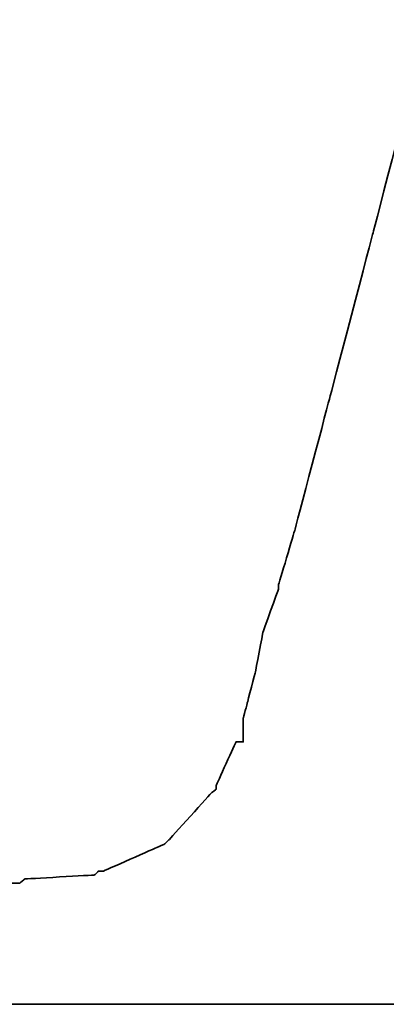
# Model space of a CAD drawing. Header units: millimetres. Extents: x -115 to 753, y -125 to 121.
# Tile 80 of 96: x 479.515 to 479.904, y 4.475 to 5.518. Entities that reach past the tile are written whole.
import ezdxf

# ---------------------------------------------------------------- set-up
doc = ezdxf.new("R2010")
doc.units = ezdxf.units.MM
doc.layers.add('DIM', color=4, linetype='Continuous')
doc.layers.add('layer 1', color=7, linetype='Continuous')

# ---------------------------------------------------------------- blocks, each defined once
blk = doc.blocks.new('TBI MOTION logo(完整正式版)')
at = {"layer": 'layer 1', "color": 22, "lineweight": 35}
blk.add_open_spline([(-40.59125, -7.943749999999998), (-40.59125, -7.943749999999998), (-40.97375, -7.943749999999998), (-40.97375, -7.943749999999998), (-40.97375, -7.943749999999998), (-40.97375, -7.943749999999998), (-41.38125, -7.943749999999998), (-41.38125, -7.943749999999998), (-41.38125, -7.943749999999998), (-41.38125, -7.943749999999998), (-41.54874999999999, -7.943749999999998), (-41.54874999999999, -7.943749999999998), (-41.54874999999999, -7.943749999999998), (-41.54874999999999, -7.943749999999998), (-41.59875, -7.943749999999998), (-41.59875, -7.943749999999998), (-41.59875, -7.943749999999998), (-41.59875, -7.943749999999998), (-41.88374999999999, -7.943749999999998), (-41.88374999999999, -7.943749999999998), (-41.88374999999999, -7.943749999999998), (-41.88374999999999, -7.943749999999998), (-41.90875, -7.91875), (-41.90875, -7.91875), (-41.90875, -7.91875), (-41.90875, -7.91875), (-42.19875, -7.871249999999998), (-42.19875, -7.871249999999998), (-42.19875, -7.871249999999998), (-42.19875, -7.871249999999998), (-42.43875, -7.82375), (-42.43875, -7.82375), (-42.43875, -7.82375), (-42.43875, -7.82375), (-42.45875, -7.82375), (-42.45875, -7.82375), (-42.45875, -7.82375), (-42.45875, -7.82375), (-42.48624999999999, -7.82375), (-42.48624999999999, -7.82375), (-42.48624999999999, -7.82375), (-42.48624999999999, -7.82375), (-42.67625, -7.723749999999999), (-42.67625, -7.723749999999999), (-42.67625, -7.723749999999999), (-42.67625, -7.723749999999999), (-42.70125, -7.70375), (-42.70125, -7.70375), (-42.70125, -7.70375), (-42.70125, -7.70375), (-42.72375, -7.678749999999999), (-42.72375, -7.678749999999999), (-42.72375, -7.678749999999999), (-42.72375, -7.678749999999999), (-42.86875, -7.488749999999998), (-42.86875, -7.488749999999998), (-42.86875, -7.488749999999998), (-42.86875, -7.488749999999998), (-42.89374999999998, -7.438749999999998), (-42.89374999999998, -7.438749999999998), (-42.89374999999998, -7.438749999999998), (-42.89374999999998, -7.438749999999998), (-42.91875, -7.388749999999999), (-42.91875, -7.388749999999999), (-42.91875, -7.388749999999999), (-42.91875, -7.388749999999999), (-42.93874999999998, -7.12875), (-42.93874999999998, -7.12875), (-42.93874999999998, -7.12875), (-42.93874999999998, -7.12875), (-42.96375, -7.103749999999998), (-42.96375, -7.103749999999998), (-42.96375, -7.103749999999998), (-42.96375, -7.103749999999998), (-42.96375, -7.053749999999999), (-42.96375, -7.053749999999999), (-42.96375, -7.053749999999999), (-42.96375, -7.053749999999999), (-42.96375, -7.00875), (-42.96375, -7.00875), (-42.96375, -7.00875), (-42.96375, -7.00875), (-42.91875, -6.69625), (-42.91875, -6.69625), (-42.91875, -6.69625), (-42.91875, -6.69625), (-42.91875, -6.62375), (-42.91875, -6.62375), (-42.91875, -6.62375), (-42.91875, -6.62375), (-42.91875, -6.59625), (-42.91875, -6.59625), (-42.91875, -6.59625), (-42.91875, -6.59625), (-42.91875, -6.57375), (-42.91875, -6.57375), (-42.91875, -6.57375), (-42.91875, -6.57375), (-42.91875, -6.528749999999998), (-42.91875, -6.528749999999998), (-42.91875, -6.528749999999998), (-42.91875, -6.528749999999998), (-42.89374999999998, -6.50375), (-42.89374999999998, -6.50375), (-42.89374999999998, -6.50375), (-42.89374999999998, -6.50375), (-42.84374999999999, -6.38375), (-42.84374999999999, -6.38375), (-42.84374999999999, -6.38375), (-42.84374999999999, -6.38375), (-42.84374999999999, -6.358749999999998), (-42.84374999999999, -6.358749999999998), (-42.84374999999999, -6.358749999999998), (-42.84374999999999, -6.358749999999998), (-42.74625, -6.143749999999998), (-42.74625, -6.143749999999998), (-42.74625, -6.143749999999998), (-42.74625, -6.143749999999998), (-42.70125, -5.853749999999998), (-42.70125, -5.853749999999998), (-42.70125, -5.853749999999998), (-42.70125, -5.853749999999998), (-42.60374999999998, -5.47125), (-42.60374999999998, -5.47125), (-42.60374999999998, -5.47125), (-42.60374999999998, -5.47125), (-42.60374999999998, -5.44875), (-42.60374999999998, -5.44875), (-42.60374999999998, -5.44875), (-42.60374999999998, -5.44875), (-42.38875, -4.678749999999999), (-42.38875, -4.678749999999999), (-42.38875, -4.678749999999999), (-42.38875, -4.678749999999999), (-42.36375, -4.653749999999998), (-42.36375, -4.653749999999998), (-42.36375, -4.653749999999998), (-42.36375, -4.653749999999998), (-42.12375, -3.69625), (-42.12375, -3.69625), (-42.12375, -3.69625), (-42.12375, -3.69625), (-42.12375, -3.67374), (-42.12375, -3.67374), (-42.12375, -3.67374), (-42.12375, -3.67374), (-41.78875, -2.593739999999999), (-41.78875, -2.593739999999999), (-41.78875, -2.593739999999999), (-41.78875, -2.593739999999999), (-41.18875, -0.19375), (-41.18875, -0.19375), (-41.18875, -0.19375), (-41.18875, -0.19375), (-40.54375, 2.20624), (-40.54375, 2.20624), (-40.54375, 2.20624), (-40.54375, 2.20624), (-40.25374999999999, 3.308749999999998), (-40.25374999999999, 3.308749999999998), (-40.25374999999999, 3.308749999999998), (-40.25374999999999, 3.308749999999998), (-39.98875, 4.27125), (-39.98875, 4.27125), (-39.98875, 4.27125), (-39.98875, 4.27125), (-39.77375, 5.131249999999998), (-39.77375, 5.131249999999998), (-39.77375, 5.131249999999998), (-39.77375, 5.131249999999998), (-39.67875, 5.47125), (-39.67875, 5.47125), (-39.67875, 5.47125), (-39.67875, 5.47125), (-39.60375, 5.756249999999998), (-39.60375, 5.756249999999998), (-39.60375, 5.756249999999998), (-39.60375, 5.756249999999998), (-39.60375, 5.78125), (-39.60375, 5.78125), (-39.60375, 5.78125), (-39.60375, 5.78125), (-39.50875, 5.97125), (-39.50875, 5.97125), (-39.50875, 5.97125), (-39.50875, 5.97125), (-39.50875, 6.138749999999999), (-39.50875, 6.138749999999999), (-39.50875, 6.138749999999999), (-39.50875, 6.138749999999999), (-39.48625, 6.166249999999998), (-39.48625, 6.166249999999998), (-39.48625, 6.166249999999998), (-39.48625, 6.166249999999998), (-39.46125, 6.286249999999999), (-39.46125, 6.286249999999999), (-39.46125, 6.286249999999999), (-39.46125, 6.286249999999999), (-39.46125, 6.426249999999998), (-39.46125, 6.426249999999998), (-39.46125, 6.426249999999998), (-39.46125, 6.426249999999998), (-39.41375, 6.426249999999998), (-39.41375, 6.426249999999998), (-39.41375, 6.426249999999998), (-39.41375, 6.426249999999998), (-39.29375, 6.69125), (-39.29375, 6.69125), (-39.29375, 6.69125), (-39.29375, 6.69125), (-39.26875, 6.741249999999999), (-39.26875, 6.741249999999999), (-39.26875, 6.741249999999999), (-39.26875, 6.741249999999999), (-39.24375, 6.76625), (-39.24375, 6.76625), (-39.24375, 6.76625), (-39.24375, 6.76625), (-38.98375, 7.006239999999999), (-38.98375, 7.006239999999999), (-38.98375, 7.006239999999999), (-38.98375, 7.006239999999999), (-38.95625, 7.026239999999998), (-38.95625, 7.026239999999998), (-38.95625, 7.026239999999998), (-38.95625, 7.026239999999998), (-38.78875, 7.126239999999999), (-38.78875, 7.126239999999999), (-38.78875, 7.126239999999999), (-38.78875, 7.126239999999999), (-38.76375, 7.126239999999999), (-38.76375, 7.126239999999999), (-38.76375, 7.126239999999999), (-38.76375, 7.126239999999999), (-38.74375, 7.126239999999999), (-38.74375, 7.126239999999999), (-38.74375, 7.126239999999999), (-38.74375, 7.126239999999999), (-38.52875, 7.171249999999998), (-38.52875, 7.171249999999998), (-38.52875, 7.171249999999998), (-38.52875, 7.171249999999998), (-38.52875, 7.196239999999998), (-38.52875, 7.196239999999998), (-38.52875, 7.196239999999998), (-38.52875, 7.196239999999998), (-38.50375, 7.196239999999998), (-38.50375, 7.196239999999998), (-38.50375, 7.196239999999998), (-38.50375, 7.196239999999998), (-38.26125, 7.21875), (-38.26125, 7.21875), (-38.26125, 7.21875), (-38.26125, 7.21875), (-38.23875000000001, 7.246239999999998), (-38.23875000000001, 7.246239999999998), (-38.23875000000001, 7.246239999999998), (-38.23875000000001, 7.246239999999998), (-38.21625, 7.246239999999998), (-38.21625, 7.246239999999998), (-38.21625, 7.246239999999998), (-38.21625, 7.246239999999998), (-38.18875, 7.246239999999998), (-38.18875, 7.246239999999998), (-38.18875, 7.246239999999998), (-38.18875, 7.246239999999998), (-37.90375, 7.246239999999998), (-37.90375, 7.246239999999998), (-37.90375, 7.246239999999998), (-37.90375, 7.246239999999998), (-37.85375, 7.246239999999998), (-37.85375, 7.246239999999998), (-37.85375, 7.246239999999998), (-37.85375, 7.246239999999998), (-37.75875, 7.246239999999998), (-37.75875, 7.246239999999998), (-37.75875, 7.246239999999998), (-37.75875, 7.246239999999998), (-37.42375, 7.246239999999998), (-37.42375, 7.246239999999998), (-37.42375, 7.246239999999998), (-37.42375, 7.246239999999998), (-37.08875, 7.246239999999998), (-37.08875, 7.246239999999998), (-37.08875, 7.246239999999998), (-37.08875, 7.246239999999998), (-37.06375, 7.246239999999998), (-37.06375, 7.246239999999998), (-37.06375, 7.246239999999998), (-37.06375, 7.246239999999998), (-37.06375, 7.266239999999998), (-37.06375, 7.266239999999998), (-37.06375, 7.266239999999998), (-37.06375, 7.266239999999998), (-37.03875, 7.291249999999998), (-37.03875, 7.291249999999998), (-37.03875, 7.291249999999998), (-37.03875, 7.291249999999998), (-37.03875, 7.31625), (-37.03875, 7.31625), (-37.03875, 7.31625), (-37.03875, 7.31625), (-36.94125, 7.676249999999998), (-36.94125, 7.676249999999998), (-36.94125, 7.676249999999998), (-36.94125, 7.676249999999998), (-36.86875, 7.98625), (-36.86875, 7.98625), (-36.86875, 7.98625), (-36.86875, 7.98625), (-36.98875000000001, 7.98625), (-36.98875000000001, 7.98625), (-36.98875000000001, 7.98625), (-36.98875000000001, 7.98625), (-37.42375, 7.98625), (-37.42375, 7.98625), (-37.42375, 7.98625), (-37.42375, 7.98625), (-37.94875, 7.98625), (-37.94875, 7.98625), (-37.94875, 7.98625), (-37.94875, 7.98625), (-38.57375, 7.98625), (-38.57375, 7.98625), (-38.57375, 7.98625), (-38.57375, 7.98625), (-39.29375, 7.98625), (-39.29375, 7.98625), (-39.29375, 7.98625), (-39.29375, 7.98625), (-40.82875, 7.98625), (-40.82875, 7.98625), (-40.82875, 7.98625), (-40.82875, 7.98625), (-42.36375, 7.98625), (-42.36375, 7.98625), (-42.36375, 7.98625), (-42.36375, 7.98625), (-43.08375, 7.98625), (-43.08375, 7.98625), (-43.08375, 7.98625), (-43.08375, 7.98625), (-43.70875, 7.98625), (-43.70875, 7.98625), (-43.70875, 7.98625), (-43.70875, 7.98625), (-44.23375, 7.98625), (-44.23375, 7.98625), (-44.23375, 7.98625), (-44.23375, 7.98625), (-44.66875, 7.98625), (-44.66875, 7.98625), (-44.66875, 7.98625), (-44.66875, 7.98625), (-44.88375, 7.98625), (-44.88375, 7.98625), (-44.88375, 7.98625), (-44.88375, 7.98625), (-44.90874999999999, 7.94125), (-44.90874999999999, 7.94125), (-44.90874999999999, 7.94125), (-44.90874999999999, 7.94125), (-44.90874999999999, 7.916249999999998), (-44.90874999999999, 7.916249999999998), (-44.90874999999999, 7.916249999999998), (-44.90874999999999, 7.916249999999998), (-45.00375, 7.55625), (-45.00375, 7.55625), (-45.00375, 7.55625), (-45.00375, 7.55625), (-45.05374999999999, 7.246239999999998), (-45.05374999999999, 7.246239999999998), (-45.05374999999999, 7.246239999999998), (-45.05374999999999, 7.246239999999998), (-44.61875, 7.246239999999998), (-44.61875, 7.246239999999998), (-44.61875, 7.246239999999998), (-44.61875, 7.246239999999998), (-44.11375, 7.246239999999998), (-44.11375, 7.246239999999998), (-44.11375, 7.246239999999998), (-44.11375, 7.246239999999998), (-43.99375, 7.246239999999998), (-43.99375, 7.246239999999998), (-43.99375, 7.246239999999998), (-43.99375, 7.246239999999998), (-43.94625, 7.246239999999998), (-43.94625, 7.246239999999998), (-43.94625, 7.246239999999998), (-43.94625, 7.246239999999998), (-43.92374, 7.246239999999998), (-43.92374, 7.246239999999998), (-43.92374, 7.246239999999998), (-43.92374, 7.246239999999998), (-43.65874999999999, 7.246239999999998), (-43.65874999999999, 7.246239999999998), (-43.65874999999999, 7.246239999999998), (-43.65874999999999, 7.246239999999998), (-43.63875, 7.21875), (-43.63875, 7.21875), (-43.63875, 7.21875), (-43.63875, 7.21875), (-43.46874999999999, 7.196239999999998), (-43.46874999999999, 7.196239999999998), (-43.46874999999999, 7.196239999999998), (-43.46874999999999, 7.196239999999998), (-43.39875, 7.196239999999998), (-43.39875, 7.196239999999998), (-43.39875, 7.196239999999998), (-43.39875, 7.196239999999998), (-43.37125, 7.171249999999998), (-43.37125, 7.171249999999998), (-43.37125, 7.171249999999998), (-43.37125, 7.171249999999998), (-43.34875, 7.171249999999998), (-43.34875, 7.171249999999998), (-43.34875, 7.171249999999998), (-43.34875, 7.171249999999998), (-43.20375, 7.126239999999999), (-43.20375, 7.126239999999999), (-43.20375, 7.126239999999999), (-43.20375, 7.126239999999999), (-43.05875, 7.076239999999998), (-43.05875, 7.076239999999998), (-43.05875, 7.076239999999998), (-43.05875, 7.076239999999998), (-43.01375, 7.076239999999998), (-43.01375, 7.076239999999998), (-43.01375, 7.076239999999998), (-43.01375, 7.076239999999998), (-42.98875, 7.026239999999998), (-42.98875, 7.026239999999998), (-42.98875, 7.026239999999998), (-42.98875, 7.026239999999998), (-42.79874999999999, 6.86125), (-42.79874999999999, 6.86125), (-42.79874999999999, 6.86125), (-42.79874999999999, 6.86125), (-42.77375, 6.81125), (-42.77375, 6.81125), (-42.77375, 6.81125), (-42.77375, 6.81125), (-42.74625, 6.76625), (-42.74625, 6.76625), (-42.74625, 6.76625), (-42.74625, 6.76625), (-42.72375, 6.47625), (-42.72375, 6.47625), (-42.72375, 6.47625), (-42.72375, 6.47625), (-42.70125, 6.45124), (-42.70125, 6.45124), (-42.70125, 6.45124), (-42.70125, 6.45124), (-42.70125, 6.426249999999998), (-42.70125, 6.426249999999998), (-42.70125, 6.426249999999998), (-42.70125, 6.426249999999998), (-42.72375, 6.40625), (-42.72375, 6.40625), (-42.72375, 6.40625), (-42.72375, 6.40625), (-42.74625, 5.97125), (-42.74625, 5.97125), (-42.74625, 5.97125), (-42.74625, 5.97125), (-42.74625, 5.94625), (-42.74625, 5.94625), (-42.74625, 5.94625), (-42.74625, 5.94625), (-42.74625, 5.926249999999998), (-42.74625, 5.926249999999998), (-42.74625, 5.926249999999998), (-42.74625, 5.926249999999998), (-42.77375, 5.876249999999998), (-42.77375, 5.876249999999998), (-42.77375, 5.876249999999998), (-42.77375, 5.876249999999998), (-42.81875, 5.80625), (-42.81875, 5.80625), (-42.81875, 5.80625), (-42.81875, 5.80625), (-42.86875, 5.63625), (-42.86875, 5.63625), (-42.86875, 5.63625), (-42.86875, 5.63625), (-42.91875, 5.39625), (-42.91875, 5.39625), (-42.91875, 5.39625), (-42.91875, 5.39625), (-42.91875, 5.37124), (-42.91875, 5.37124), (-42.91875, 5.37124), (-42.91875, 5.37124), (-43.01375, 5.10874), (-43.01375, 5.10874), (-43.01375, 5.10874), (-43.01375, 5.10874), (-43.10875, 4.771239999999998), (-43.10875, 4.771239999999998), (-43.10875, 4.771239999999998), (-43.10875, 4.771239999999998), (-43.29875, 3.956249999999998), (-43.29875, 3.956249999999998), (-43.29875, 3.956249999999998), (-43.29875, 3.956249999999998), (-43.58875, 2.951249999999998), (-43.58875, 2.951249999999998), (-43.58875, 2.951249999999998), (-43.58875, 2.951249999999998), (-43.87375, 1.87125), (-43.87375, 1.87125), (-43.87375, 1.87125), (-43.87375, 1.87125), (-44.52625, -0.50374), (-44.52625, -0.50374), (-44.52625, -0.50374), (-44.52625, -0.50374), (-45.14874999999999, -2.853749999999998), (-45.14874999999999, -2.853749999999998), (-45.14874999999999, -2.853749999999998), (-45.14874999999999, -2.853749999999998), (-45.43375, -3.95875), (-45.43375, -3.95875), (-45.43375, -3.95875), (-45.43375, -3.95875), (-45.69874999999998, -4.96875), (-45.69874999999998, -4.96875), (-45.69874999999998, -4.96875), (-45.69874999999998, -4.96875), (-45.91375, -5.78375), (-45.91375, -5.78375), (-45.91375, -5.78375), (-45.91375, -5.78375), (-46.01374999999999, -6.11875), (-46.01374999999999, -6.11875), (-46.01374999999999, -6.11875), (-46.01374999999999, -6.11875), (-46.01374999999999, -6.143749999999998), (-46.01374999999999, -6.143749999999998), (-46.01374999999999, -6.143749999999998), (-46.01374999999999, -6.143749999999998), (-46.10875, -6.40875), (-46.10875, -6.40875), (-46.10875, -6.40875), (-46.10875, -6.40875), (-46.15375, -6.648749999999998), (-46.15375, -6.648749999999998), (-46.15375, -6.648749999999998), (-46.15375, -6.648749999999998), (-46.20375, -6.83875), (-46.20375, -6.83875), (-46.20375, -6.83875), (-46.20375, -6.83875), (-46.22874999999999, -6.933749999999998), (-46.22874999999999, -6.933749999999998), (-46.22874999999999, -6.933749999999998), (-46.22874999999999, -6.933749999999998), (-46.22874999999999, -7.07875), (-46.22874999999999, -7.07875), (-46.22874999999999, -7.07875), (-46.22874999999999, -7.07875), (-46.27374999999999, -7.07875), (-46.27374999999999, -7.07875), (-46.27374999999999, -7.07875), (-46.27374999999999, -7.07875), (-46.39375, -7.34375), (-46.39375, -7.34375), (-46.39375, -7.34375), (-46.39375, -7.34375), (-46.39375, -7.36875), (-46.39375, -7.36875), (-46.39375, -7.36875), (-46.39375, -7.36875), (-46.42125, -7.388749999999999), (-46.42125, -7.388749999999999), (-46.42125, -7.388749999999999), (-46.42125, -7.388749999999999), (-46.68375, -7.678749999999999), (-46.68375, -7.678749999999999), (-46.68375, -7.678749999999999), (-46.68375, -7.678749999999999), (-46.70875, -7.70375), (-46.70875, -7.70375), (-46.70875, -7.70375), (-46.70875, -7.70375), (-46.75374999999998, -7.723749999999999), (-46.75374999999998, -7.723749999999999), (-46.75374999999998, -7.723749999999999), (-46.75374999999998, -7.723749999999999), (-47.08874999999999, -7.871249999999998), (-47.08874999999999, -7.871249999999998), (-47.08874999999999, -7.871249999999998), (-47.08874999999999, -7.871249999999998), (-47.11625, -7.871249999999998), (-47.11625, -7.871249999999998), (-47.11625, -7.871249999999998), (-47.11625, -7.871249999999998), (-47.13875, -7.893749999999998), (-47.13875, -7.893749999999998), (-47.13875, -7.893749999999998), (-47.13875, -7.893749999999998), (-47.56874999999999, -7.91875), (-47.56874999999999, -7.91875), (-47.56874999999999, -7.91875), (-47.56874999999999, -7.91875), (-47.59624999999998, -7.943749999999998), (-47.59624999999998, -7.943749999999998), (-47.59624999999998, -7.943749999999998), (-47.59624999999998, -7.943749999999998), (-47.64375, -7.943749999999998), (-47.64375, -7.943749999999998), (-47.64375, -7.943749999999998), (-47.64375, -7.943749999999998), (-47.73625, -7.943749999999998), (-47.73625, -7.943749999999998), (-47.73625, -7.943749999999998), (-47.73625, -7.943749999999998), (-48.07375, -7.943749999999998), (-48.07375, -7.943749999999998), (-48.07375, -7.943749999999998), (-48.07375, -7.943749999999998), (-48.36125, -7.943749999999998), (-48.36125, -7.943749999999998), (-48.36125, -7.943749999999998), (-48.36125, -7.943749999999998), (-48.36125, -7.966249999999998), (-48.36125, -7.966249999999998), (-48.36125, -7.966249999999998), (-48.36125, -7.966249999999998), (-48.36125, -7.991249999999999), (-48.36125, -7.991249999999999), (-48.36125, -7.991249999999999), (-48.36125, -7.991249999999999), (-48.38875, -8.013749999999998), (-48.38875, -8.013749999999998), (-48.38875, -8.013749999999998), (-48.38875, -8.013749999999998), (-48.50875, -8.34875), (-48.50875, -8.34875), (-48.50875, -8.34875), (-48.50875, -8.34875), (-48.55375, -8.68625), (-48.55375, -8.68625), (-48.55375, -8.68625), (-48.55375, -8.68625), (-48.45875, -8.68625), (-48.45875, -8.68625), (-48.45875, -8.68625), (-48.45875, -8.68625), (-48.07375, -8.68625), (-48.07375, -8.68625), (-48.07375, -8.68625), (-48.07375, -8.68625), (-47.52374999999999, -8.68625), (-47.52374999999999, -8.68625), (-47.52374999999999, -8.68625), (-47.52374999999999, -8.68625), (-46.92375, -8.68625), (-46.92375, -8.68625), (-46.92375, -8.68625), (-46.92375, -8.68625), (-46.25375, -8.68625), (-46.25375, -8.68625), (-46.25375, -8.68625), (-46.25375, -8.68625), (-46.20375, -8.68625), (-46.20375, -8.68625), (-46.20375, -8.68625), (-46.20375, -8.68625), (-44.71375, -8.68625), (-44.71375, -8.68625), (-44.71375, -8.68625), (-44.71375, -8.68625), (-43.22874999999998, -8.68625), (-43.22874999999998, -8.68625), (-43.22874999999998, -8.68625), (-43.22874999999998, -8.68625), (-42.55875, -8.68625), (-42.55875, -8.68625), (-42.55875, -8.68625), (-42.55875, -8.68625), (-42.50874999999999, -8.68625), (-42.50874999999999, -8.68625), (-42.50874999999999, -8.68625), (-42.50874999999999, -8.68625), (-41.93375, -8.68625), (-41.93375, -8.68625), (-41.93375, -8.68625), (-41.93375, -8.68625), (-41.38125, -8.68625), (-41.38125, -8.68625), (-41.38125, -8.68625), (-41.38125, -8.68625), (-40.97375, -8.68625), (-40.97375, -8.68625), (-40.97375, -8.68625), (-40.97375, -8.68625), (-40.78125, -8.68625), (-40.78125, -8.68625), (-40.78125, -8.68625), (-40.78125, -8.68625), (-40.78125, -8.638749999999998), (-40.78125, -8.638749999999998), (-40.78125, -8.638749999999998), (-40.78125, -8.638749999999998), (-40.75874999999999, -8.638749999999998), (-40.75874999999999, -8.638749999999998), (-40.75874999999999, -8.638749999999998), (-40.75874999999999, -8.638749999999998), (-40.66374999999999, -8.27875), (-40.66374999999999, -8.27875), (-40.66374999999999, -8.27875), (-40.66374999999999, -8.27875), (-40.59125, -7.943749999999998), (-40.59125, -7.943749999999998)], degree=3, knots=[0, 0, 0, 0, 0.0055865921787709, 0.0055865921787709, 0.0055865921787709, 0.0055866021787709, 0.0111731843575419, 0.0111731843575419, 0.0111731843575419, 0.0111731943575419, 0.0167597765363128, 0.0167597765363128, 0.0167597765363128, 0.0167597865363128, 0.0223463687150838, 0.0223463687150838, 0.0223463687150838, 0.0223463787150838, 0.0279329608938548, 0.0279329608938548, 0.0279329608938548, 0.0279329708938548, 0.0335195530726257, 0.0335195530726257, 0.0335195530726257, 0.0335195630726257, 0.0391061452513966, 0.0391061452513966, 0.0391061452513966, 0.0391061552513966, 0.0446927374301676, 0.0446927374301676, 0.0446927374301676, 0.0446927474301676, 0.0502793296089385, 0.0502793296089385, 0.0502793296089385, 0.0502793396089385, 0.0558659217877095, 0.0558659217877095, 0.0558659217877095, 0.0558659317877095, 0.0614525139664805, 0.0614525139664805, 0.0614525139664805, 0.0614525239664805, 0.0670391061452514, 0.0670391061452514, 0.0670391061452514, 0.0670391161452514, 0.0726256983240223, 0.0726256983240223, 0.0726256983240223, 0.0726257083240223, 0.0782122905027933, 0.0782122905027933, 0.0782122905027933, 0.0782123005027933, 0.0837988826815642, 0.0837988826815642, 0.0837988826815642, 0.0837988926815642, 0.0893854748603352, 0.0893854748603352, 0.0893854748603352, 0.0893854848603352, 0.0949720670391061, 0.0949720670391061, 0.0949720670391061, 0.0949720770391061, 0.1005586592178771, 0.1005586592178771, 0.1005586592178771, 0.1005586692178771, 0.106145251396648, 0.106145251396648, 0.106145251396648, 0.106145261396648, 0.1117318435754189, 0.1117318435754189, 0.1117318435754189, 0.1117318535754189, 0.1173184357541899, 0.1173184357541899, 0.1173184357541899, 0.1173184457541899, 0.1229050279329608, 0.1229050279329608, 0.1229050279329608, 0.1229050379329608, 0.1284916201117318, 0.1284916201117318, 0.1284916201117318, 0.1284916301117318, 0.1340782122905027, 0.1340782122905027, 0.1340782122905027, 0.1340782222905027, 0.1396648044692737, 0.1396648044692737, 0.1396648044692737, 0.1396648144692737, 0.1452513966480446, 0.1452513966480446, 0.1452513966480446, 0.1452514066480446, 0.1508379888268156, 0.1508379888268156, 0.1508379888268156, 0.1508379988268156, 0.1564245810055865, 0.1564245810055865, 0.1564245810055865, 0.1564245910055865, 0.1620111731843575, 0.1620111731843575, 0.1620111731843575, 0.1620111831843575, 0.1675977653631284, 0.1675977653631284, 0.1675977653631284, 0.1675977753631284, 0.1731843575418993, 0.1731843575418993, 0.1731843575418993, 0.1731843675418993, 0.1787709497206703, 0.1787709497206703, 0.1787709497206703, 0.1787709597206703, 0.1843575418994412, 0.1843575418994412, 0.1843575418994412, 0.1843575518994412, 0.1899441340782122, 0.1899441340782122, 0.1899441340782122, 0.1899441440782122, 0.1955307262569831, 0.1955307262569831, 0.1955307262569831, 0.1955307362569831, 0.2011173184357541, 0.2011173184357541, 0.2011173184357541, 0.2011173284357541, 0.206703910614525, 0.206703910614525, 0.206703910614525, 0.206703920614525, 0.2122905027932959, 0.2122905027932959, 0.2122905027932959, 0.2122905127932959, 0.2178770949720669, 0.2178770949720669, 0.2178770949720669, 0.2178771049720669, 0.2234636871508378, 0.2234636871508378, 0.2234636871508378, 0.2234636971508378, 0.2290502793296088, 0.2290502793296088, 0.2290502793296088, 0.2290502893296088, 0.2346368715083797, 0.2346368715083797, 0.2346368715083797, 0.2346368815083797, 0.2402234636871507, 0.2402234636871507, 0.2402234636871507, 0.2402234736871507, 0.2458100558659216, 0.2458100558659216, 0.2458100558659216, 0.2458100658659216, 0.2513966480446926, 0.2513966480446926, 0.2513966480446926, 0.2513966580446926, 0.2569832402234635, 0.2569832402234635, 0.2569832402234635, 0.2569832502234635, 0.2625698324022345, 0.2625698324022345, 0.2625698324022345, 0.2625698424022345, 0.2681564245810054, 0.2681564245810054, 0.2681564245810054, 0.2681564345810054, 0.2737430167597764, 0.2737430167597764, 0.2737430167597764, 0.2737430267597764, 0.2793296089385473, 0.2793296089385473, 0.2793296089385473, 0.2793296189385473, 0.2849162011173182, 0.2849162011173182, 0.2849162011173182, 0.2849162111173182, 0.2905027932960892, 0.2905027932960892, 0.2905027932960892, 0.2905028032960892, 0.2960893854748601, 0.2960893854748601, 0.2960893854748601, 0.29608939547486, 0.3016759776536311, 0.3016759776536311, 0.3016759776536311, 0.3016759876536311, 0.3072625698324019, 0.3072625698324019, 0.3072625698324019, 0.3072625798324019, 0.312849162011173, 0.312849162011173, 0.312849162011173, 0.312849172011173, 0.3184357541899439, 0.3184357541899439, 0.3184357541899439, 0.3184357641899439, 0.3240223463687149, 0.3240223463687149, 0.3240223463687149, 0.3240223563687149, 0.3296089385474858, 0.3296089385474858, 0.3296089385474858, 0.3296089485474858, 0.3351955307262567, 0.3351955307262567, 0.3351955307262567, 0.3351955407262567, 0.3407821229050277, 0.3407821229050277, 0.3407821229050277, 0.3407821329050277, 0.3463687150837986, 0.3463687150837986, 0.3463687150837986, 0.3463687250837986, 0.3519553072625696, 0.3519553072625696, 0.3519553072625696, 0.3519553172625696, 0.3575418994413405, 0.3575418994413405, 0.3575418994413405, 0.3575419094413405, 0.3631284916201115, 0.3631284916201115, 0.3631284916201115, 0.3631285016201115, 0.3687150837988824, 0.3687150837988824, 0.3687150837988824, 0.3687150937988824, 0.3743016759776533, 0.3743016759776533, 0.3743016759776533, 0.3743016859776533, 0.3798882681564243, 0.3798882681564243, 0.3798882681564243, 0.3798882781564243, 0.3854748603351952, 0.3854748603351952, 0.3854748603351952, 0.3854748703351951, 0.3910614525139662, 0.3910614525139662, 0.3910614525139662, 0.3910614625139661, 0.3966480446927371, 0.3966480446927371, 0.3966480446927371, 0.3966480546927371, 0.4022346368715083, 0.4022346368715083, 0.4022346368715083, 0.4022346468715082, 0.407821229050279, 0.407821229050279, 0.407821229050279, 0.407821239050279, 0.4134078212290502, 0.4134078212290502, 0.4134078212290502, 0.4134078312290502, 0.4189944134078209, 0.4189944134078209, 0.4189944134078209, 0.4189944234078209, 0.4245810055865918, 0.4245810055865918, 0.4245810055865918, 0.4245810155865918, 0.4301675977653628, 0.4301675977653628, 0.4301675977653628, 0.4301676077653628, 0.4357541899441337, 0.4357541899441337, 0.4357541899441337, 0.4357541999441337, 0.4413407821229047, 0.4413407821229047, 0.4413407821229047, 0.4413407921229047, 0.4469273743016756, 0.4469273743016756, 0.4469273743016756, 0.4469273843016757, 0.4525139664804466, 0.4525139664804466, 0.4525139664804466, 0.4525139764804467, 0.4581005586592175, 0.4581005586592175, 0.4581005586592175, 0.4581005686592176, 0.4636871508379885, 0.4636871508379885, 0.4636871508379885, 0.4636871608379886, 0.4692737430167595, 0.4692737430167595, 0.4692737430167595, 0.4692737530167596, 0.4748603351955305, 0.4748603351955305, 0.4748603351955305, 0.4748603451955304, 0.4804469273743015, 0.4804469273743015, 0.4804469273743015, 0.4804469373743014, 0.4860335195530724, 0.4860335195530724, 0.4860335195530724, 0.4860335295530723, 0.4916201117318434, 0.4916201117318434, 0.4916201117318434, 0.4916201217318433, 0.4972067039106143, 0.4972067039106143, 0.4972067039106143, 0.4972067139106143, 0.5027932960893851, 0.5027932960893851, 0.5027932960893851, 0.5027933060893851, 0.508379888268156, 0.508379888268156, 0.508379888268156, 0.508379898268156, 0.513966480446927, 0.513966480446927, 0.513966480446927, 0.5139664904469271, 0.519553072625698, 0.519553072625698, 0.519553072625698, 0.5195530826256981, 0.525139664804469, 0.525139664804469, 0.525139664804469, 0.525139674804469, 0.53072625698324, 0.53072625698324, 0.53072625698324, 0.5307262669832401, 0.536312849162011, 0.536312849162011, 0.536312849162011, 0.5363128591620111, 0.541899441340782, 0.541899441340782, 0.541899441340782, 0.5418994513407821, 0.547486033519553, 0.547486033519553, 0.547486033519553, 0.547486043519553, 0.553072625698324, 0.553072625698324, 0.553072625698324, 0.5530726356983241, 0.558659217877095, 0.558659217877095, 0.558659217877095, 0.558659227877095, 0.564245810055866, 0.564245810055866, 0.564245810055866, 0.564245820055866, 0.569832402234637, 0.569832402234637, 0.569832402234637, 0.5698324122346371, 0.575418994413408, 0.575418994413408, 0.575418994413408, 0.575419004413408, 0.581005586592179, 0.581005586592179, 0.581005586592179, 0.581005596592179, 0.58659217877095, 0.58659217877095, 0.58659217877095, 0.58659218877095, 0.592178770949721, 0.592178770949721, 0.592178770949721, 0.5921787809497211, 0.5977653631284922, 0.5977653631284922, 0.5977653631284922, 0.5977653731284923, 0.603351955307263, 0.603351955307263, 0.603351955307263, 0.603351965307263, 0.608938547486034, 0.608938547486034, 0.608938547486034, 0.608938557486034, 0.6145251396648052, 0.6145251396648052, 0.6145251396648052, 0.6145251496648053, 0.6201117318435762, 0.6201117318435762, 0.6201117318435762, 0.6201117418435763, 0.6256983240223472, 0.6256983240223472, 0.6256983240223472, 0.6256983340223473, 0.631284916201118, 0.631284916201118, 0.631284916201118, 0.631284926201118, 0.6368715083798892, 0.6368715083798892, 0.6368715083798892, 0.6368715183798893, 0.6424581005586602, 0.6424581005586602, 0.6424581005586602, 0.6424581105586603, 0.6480446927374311, 0.6480446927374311, 0.6480446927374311, 0.6480447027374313, 0.6536312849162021, 0.6536312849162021, 0.6536312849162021, 0.6536312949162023, 0.6592178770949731, 0.6592178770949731, 0.6592178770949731, 0.6592178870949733, 0.6648044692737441, 0.6648044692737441, 0.6648044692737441, 0.6648044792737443, 0.6703910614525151, 0.6703910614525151, 0.6703910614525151, 0.6703910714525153, 0.6759776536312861, 0.6759776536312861, 0.6759776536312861, 0.6759776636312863, 0.6815642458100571, 0.6815642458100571, 0.6815642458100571, 0.6815642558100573, 0.687150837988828, 0.687150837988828, 0.687150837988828, 0.687150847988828, 0.6927374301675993, 0.6927374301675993, 0.6927374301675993, 0.6927374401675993, 0.69832402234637, 0.69832402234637, 0.69832402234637, 0.69832403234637, 0.703910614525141, 0.703910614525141, 0.703910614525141, 0.703910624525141, 0.7094972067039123, 0.7094972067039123, 0.7094972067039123, 0.7094972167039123, 0.715083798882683, 0.715083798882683, 0.715083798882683, 0.715083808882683, 0.7206703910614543, 0.7206703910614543, 0.7206703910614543, 0.7206704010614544, 0.7262569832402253, 0.7262569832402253, 0.7262569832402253, 0.7262569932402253, 0.731843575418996, 0.731843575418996, 0.731843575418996, 0.731843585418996, 0.7374301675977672, 0.7374301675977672, 0.7374301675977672, 0.7374301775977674, 0.7430167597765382, 0.7430167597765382, 0.7430167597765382, 0.7430167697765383, 0.7486033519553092, 0.7486033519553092, 0.7486033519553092, 0.7486033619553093, 0.75418994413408, 0.75418994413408, 0.75418994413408, 0.75418995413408, 0.7597765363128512, 0.7597765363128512, 0.7597765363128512, 0.7597765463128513, 0.7653631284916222, 0.7653631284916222, 0.7653631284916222, 0.7653631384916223, 0.770949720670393, 0.770949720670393, 0.770949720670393, 0.770949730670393, 0.7765363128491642, 0.7765363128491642, 0.7765363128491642, 0.7765363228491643, 0.7821229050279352, 0.7821229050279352, 0.7821229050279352, 0.7821229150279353, 0.787709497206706, 0.787709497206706, 0.787709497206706, 0.787709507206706, 0.7932960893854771, 0.7932960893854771, 0.7932960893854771, 0.7932960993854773, 0.798882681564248, 0.798882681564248, 0.798882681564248, 0.798882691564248, 0.8044692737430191, 0.8044692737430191, 0.8044692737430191, 0.8044692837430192, 0.8100558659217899, 0.8100558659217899, 0.8100558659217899, 0.81005587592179, 0.8156424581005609, 0.8156424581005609, 0.8156424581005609, 0.815642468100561, 0.8212290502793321, 0.8212290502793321, 0.8212290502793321, 0.8212290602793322, 0.8268156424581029, 0.8268156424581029, 0.8268156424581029, 0.826815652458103, 0.8324022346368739, 0.8324022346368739, 0.8324022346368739, 0.832402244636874, 0.8379888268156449, 0.8379888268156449, 0.8379888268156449, 0.837988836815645, 0.8435754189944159, 0.8435754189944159, 0.8435754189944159, 0.843575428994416, 0.8491620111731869, 0.8491620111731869, 0.8491620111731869, 0.849162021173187, 0.8547486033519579, 0.8547486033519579, 0.8547486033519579, 0.854748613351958, 0.8603351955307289, 0.8603351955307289, 0.8603351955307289, 0.860335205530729, 0.8659217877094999, 0.8659217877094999, 0.8659217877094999, 0.8659217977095, 0.8715083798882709, 0.8715083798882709, 0.8715083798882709, 0.871508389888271, 0.8770949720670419, 0.8770949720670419, 0.8770949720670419, 0.877094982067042, 0.8826815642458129, 0.8826815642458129, 0.8826815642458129, 0.882681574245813, 0.888268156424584, 0.888268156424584, 0.888268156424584, 0.8882681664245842, 0.8938547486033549, 0.8938547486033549, 0.8938547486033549, 0.893854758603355, 0.8994413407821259, 0.8994413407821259, 0.8994413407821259, 0.899441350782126, 0.9050279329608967, 0.9050279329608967, 0.9050279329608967, 0.9050279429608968, 0.9106145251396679, 0.9106145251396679, 0.9106145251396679, 0.910614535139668, 0.9162011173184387, 0.9162011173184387, 0.9162011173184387, 0.9162011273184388, 0.9217877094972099, 0.9217877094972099, 0.9217877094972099, 0.92178771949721, 0.9273743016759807, 0.9273743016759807, 0.9273743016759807, 0.9273743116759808, 0.9329608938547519, 0.9329608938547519, 0.9329608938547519, 0.932960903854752, 0.9385474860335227, 0.9385474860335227, 0.9385474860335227, 0.9385474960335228, 0.944134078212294, 0.944134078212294, 0.944134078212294, 0.9441340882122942, 0.9497206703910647, 0.9497206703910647, 0.9497206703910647, 0.9497206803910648, 0.9553072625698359, 0.9553072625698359, 0.9553072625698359, 0.955307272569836, 0.960893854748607, 0.960893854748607, 0.960893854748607, 0.9608938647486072, 0.9664804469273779, 0.9664804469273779, 0.9664804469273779, 0.966480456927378, 0.972067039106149, 0.972067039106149, 0.972067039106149, 0.9720670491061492, 0.9776536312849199, 0.9776536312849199, 0.9776536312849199, 0.97765364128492, 0.9832402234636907, 0.9832402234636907, 0.9832402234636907, 0.9832402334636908, 0.988826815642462, 0.988826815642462, 0.988826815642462, 0.9888268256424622, 0.9944134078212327, 0.9944134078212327, 0.9944134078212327, 0.9944134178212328, 1, 1, 1, 1], dxfattribs=at)

msp = doc.modelspace()

# ---------------------------------------------------------------- block references
at = {"layer": 'DIM', "xscale": 0.1729727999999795, "yscale": 0.1729727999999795, "zscale": 0.1729727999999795}
msp.add_blockref('TBI MOTION logo(完整正式版)', (487.7485377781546, 5.97700432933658), dxfattribs=at)

doc.saveas('drawing.dxf')
